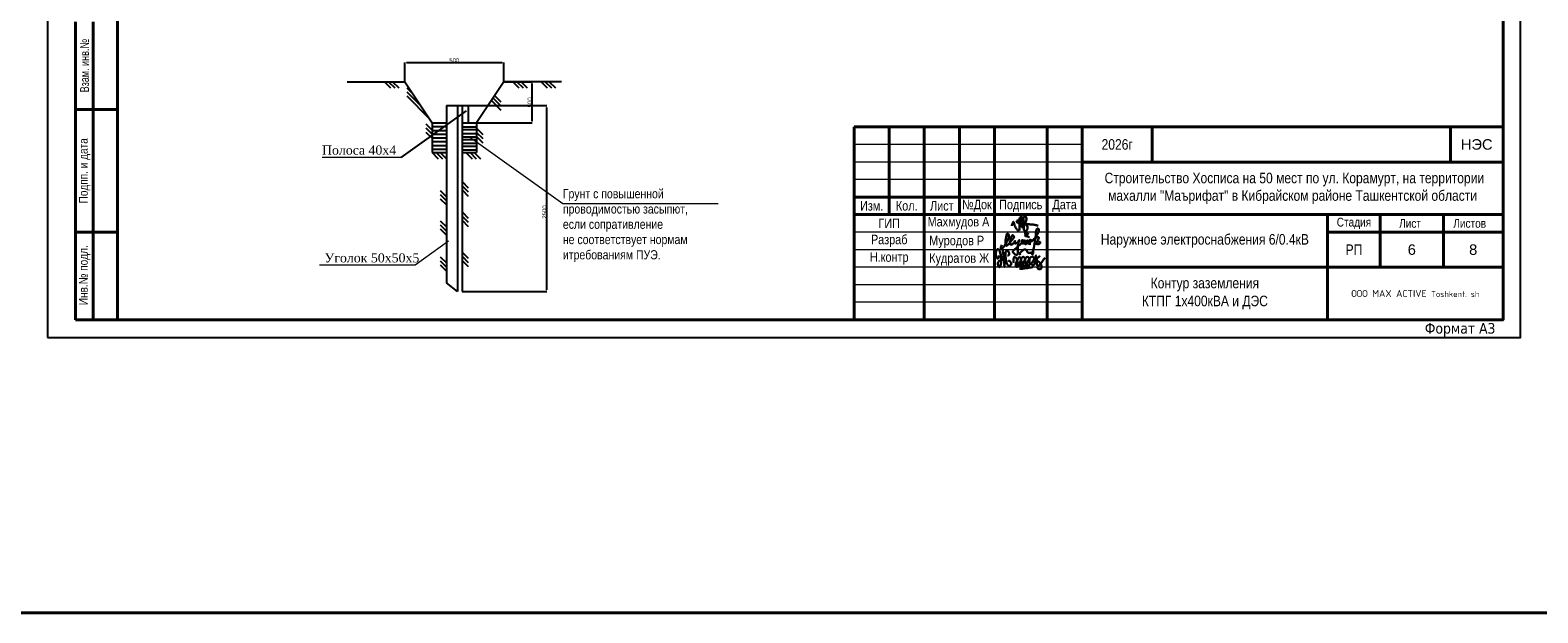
# Model space of a CAD drawing. Header units: millimetres. Extents: x -1128748 to 3035412, y -2195448 to -435774.
# Tile 154 of 160: x 1787256 to 2002191, y -1743863 to -1660767. Entities that reach past the tile are written whole.
import ezdxf

# ---------------------------------------------------------------- set-up
doc = ezdxf.new("R2010")
doc.units = ezdxf.units.MM
for name, color, linetype, lineweight in [('ВВГ 3х2.5', 5, 'Continuous', 40), ('дев', 7, 'Continuous', 0), ('Основная надпись', 7, 'Continuous', 30)]:
    doc.layers.add(name, color=color, linetype=linetype, lineweight=lineweight)
doc.layers.add('надпис', color=7, linetype='Continuous')
doc.styles.add('COMPLEX', font='isocpeur.ttf')
doc.styles.add('FAYZXON', font='GOTHICB.TTF')
doc.styles.add('GOST Common_6', font='GOST_Common.ttf', dxfattribs={"width": 0.9, "height": 2.5})
doc.styles.get("Standard").update_dxf_attribs({"font": 'arial.ttf'})
doc.styles.add('Tahoma', font='tahoma.ttf')
doc.dimstyles.new('ISO-25', dxfattribs={"dimtxt": 2.5, "dimasz": 2.5, "dimexe": 1.25, "dimexo": 0.625, "dimtad": 1, "dimtxsty": 'Standard', "dimcen": 2.5, "dimadec": 0, "dimazin": 0, "dimtfac": 1, "dimtmove": 0, "dimatfit": 3, "dimfxl": 1, "dimarcsym": 0})

# ---------------------------------------------------------------- blocks, each defined once
blk = doc.blocks.new('A$C4c4061ee')
at = {"color": 184, "lineweight": 30}
blk.add_spline([(-39.7, -7.1), (-36.8, 4), (-34, 7.9), (-31.2, -0.1), (-24.1, -16.2), (-16.7, -23.5), (-13.9, -23.5), (-12.5, -17.9), (-12.5, 12.7), (-8.3, 24.8), (-4.4, 27), (-3.4, 21.4), (-5.7, 12.9), (-4.4, 8), (-4.4, -10), (-2, -12.6), (3.3, -10), (9.6, 6.1), (12.6, 19.5), (7.6, 28.9), (4.7, 26.6), (2.4, 16.6), (1.1, -1.2), (2.9, -14.2), (6.8, -24.8), (10.9, -24.8), (15, -21.3), (16.5, -17.2), (16.5, -9.9), (12, 2), (5.9, 7.4), (-2.7, 10.3), (-10, 12.1), (-17, 12.1), (-21.5, 11.2), (-22.5, 7.7), (-20, 5.4), (-14, 3.7), (-0.7, 1.8), (11, 0.5), (22.2, -1.2), (37.6, -2.6), (43.5, -3.6), (49.3, -4.5), (54.9, -6.4)], degree=3, dxfattribs=at)
blk = doc.blocks.new('x2')
at = {"color": 184, "lineweight": 30}
for points in [[(78585, 16823), (78585, 16800), (78578, 16780), (78566, 16779), (78552, 16793), (78544, 16821), (78544, 16860), (78552, 16896), (78564, 16910), (78580, 16912), (78601, 16877), (78616, 16818), (78621, 16768), (78619, 16720), (78611, 16676), (78602, 16660), (78593, 16657), (78581, 16669), (78573, 16701), (78576, 16724), (78584, 16740), (78594, 16748), (78603, 16750)], [(78621, 16751), (78648, 16780), (78651, 16827), (78645, 16873), (78641, 16894), (78640, 16890), (78642, 16883), (78649, 16847), (78651, 16827), (78656, 16789), (78660, 16746), (78664, 16706), (78667, 16672), (78670, 16661), (78668, 16666), (78667, 16673), (78662, 16732), (78659, 16755), (78657, 16779), (78656, 16786), (78664, 16778), (78674, 16781), (78681, 16806), (78681, 16850), (78685, 16876), (78696, 16889), (78711, 16888), (78728, 16865), (78731, 16843), (78727, 16825), (78716, 16823), (78709, 16824)], [(78886, 16827), (78881, 16847), (78905, 16877), (78937, 16904), (78959, 16908), (78977, 16898), (78986, 16880), (78997, 16864), (79013, 16858), (79041, 16860), (79061, 16865), (79080, 16864), (79086, 16862)], [(78681, 16802), (78685, 16767), (78695, 16721), (78707, 16692), (78720, 16679), (78739, 16676), (78754, 16683), (78761, 16706), (78756, 16725), (78748, 16738), (78736, 16746), (78724, 16744), (78721, 16737)], [(78797, 16717), (78799, 16789), (78806, 16801), (78818, 16800), (78841, 16772), (78848, 16732), (78854, 16681), (78849, 16663), (78835, 16661), (78825, 16677), (78828, 16710), (78841, 16744), (78856, 16774), (78870, 16795), (78889, 16793), (78903, 16760), (78909, 16701), (78909, 16673), (78892, 16667), (78877, 16683), (78882, 16713), (78895, 16740), (78901, 16769), (78910, 16791), (78930, 16803), (78950, 16791), (78958, 16755), (78963, 16717), (78965, 16682), (78952, 16673), (78932, 16676), (78931, 16706), (78946, 16742), (78966, 16782), (78978, 16800), (79002, 16799), (79017, 16771), (79021, 16716), (79017, 16685), (79006, 16671), (78991, 16674), (78983, 16708), (78998, 16742), (79019, 16775), (79039, 16800), (79068, 16805), (79086, 16776), (79091, 16716), (79082, 16687), (79061, 16684), (79050, 16697), (79066, 16740), (79088, 16767), (79107, 16798), (79110, 16823), (79111, 16819), (79125, 16691), (79125, 16695), (79121, 16755), (79122, 16767), (79132, 16785), (79154, 16805), (79162, 16810), (79158, 16808)], [(78879, 16636), (78919, 16635), (78966, 16642), (79009, 16647), (79042, 16654), (79068, 16654)], [(79121, 16760), (79131, 16746), (79145, 16737), (79160, 16728), (79174, 16710), (79187, 16686), (79192, 16665), (79190, 16644), (79182, 16633), (79161, 16630), (79145, 16632), (79135, 16643), (79134, 16657), (79144, 16670), (79157, 16684), (79172, 16700), (79187, 16716), (79206, 16740), (79225, 16769), (79240, 16791)]]:
    blk.add_spline(points, degree=3, dxfattribs=at)
blk = doc.blocks.new('подпись')
at = {"color": 184, "lineweight": 30}
for points in [[(-73910, 890710), (-73932, 890659), (-73937, 890625), (-73925, 890601), (-73891, 890617), (-73829, 890690), (-73797, 890738), (-73724, 890876), (-73708, 890917), (-73709, 890944), (-73722, 891011), (-73738, 891027), (-73767, 891011), (-73780, 890975), (-73805, 890788), (-73802, 890713), (-73783, 890683), (-73764, 890689), (-73699, 890751), (-73642, 890820), (-73591, 890876), (-73561, 890925), (-73563, 890950), (-73593, 890981), (-73615, 890979), (-73623, 890968), (-73657, 890881), (-73672, 890805), (-73672, 890738), (-73652, 890710), (-73622, 890716), (-73564, 890778), (-73526, 890820), (-73537, 890800), (-73530, 890746), (-73479, 890770), (-73437, 890806), (-73410, 890848), (-73439, 890756), (-73448, 890642), (-73453, 890495), (-73467, 890436), (-73500, 890418), (-73526, 890431), (-73573, 890477), (-73598, 890507), (-73575, 890548), (-73501, 890614), (-73413, 890698), (-73336, 890758), (-73312, 890784), (-73299, 890824), (-73319, 890849), (-73338, 890820), (-73332, 890770), (-73316, 890744), (-73283, 890756), (-73253, 890783), (-73245, 890839), (-73260, 890814), (-73261, 890754), (-73243, 890728), (-73197, 890752), (-73184, 890794), (-73166, 890833), (-73190, 890832), (-73195, 890776), (-73180, 890756), (-73154, 890773), (-73110, 890806), (-73090, 890824), (-73077, 890845), (-73100, 890854), (-73112, 890832), (-73095, 890808), (-73073, 890796), (-73046, 890820), (-72975, 890887), (-72932, 890945), (-72885, 891030), (-72854, 891100), (-72853, 891130), (-72867, 891163), (-72885, 891176), (-72912, 891157), (-72934, 891081), (-72940, 890998), (-72955, 890864), (-73001, 890623), (-73033, 890478), (-73045, 890412)], [(-73268, 891028), (-73186, 891036), (-73158, 891028), (-73191, 891007), (-73237, 890979), (-73242, 890963), (-73226, 890954), (-73183, 890951), (-73153, 890939), (-73124, 890923)], [(-73156, 890770), (-73148, 890759), (-73144, 890742), (-73125, 890733), (-73097, 890733), (-73083, 890740)], [(-72949, 890912), (-72889, 890926), (-72857, 890929), (-72852, 890914), (-72861, 890882), (-72888, 890833), (-72904, 890808), (-72916, 890785), (-72898, 890796), (-72847, 890798), (-72817, 890790), (-72813, 890773), (-72825, 890744), (-72883, 890729), (-72922, 890733), (-72954, 890742), (-72975, 890746), (-72972, 890747)]]:
    blk.add_spline(points, degree=3, dxfattribs=at)
blk = doc.blocks.new('*D1108')
at = {"layer": 'Defpoints', "color": 0, "linetype": 'ByBlock', "lineweight": 40, "transparency": 16777216}
for p in [(1854774, -1665404), (1840675, -1668116), (1854774, -1668116)]:
    blk.add_point(p, dxfattribs=at)
at = {"layer": 'дев', "color": 0, "linetype": 'ByBlock', "lineweight": -2, "transparency": 16777216}
for p, q in [((1840675, -1668115), (1840675, -1665403)), ((1840925, -1665404), (1854524, -1665404)), ((1854774, -1668115), (1854774, -1665403))]:
    blk.add_line(p, q, dxfattribs=at)
at = {"layer": 'дев', "color": 0, "linetype": 'ByBlock', "lineweight": 40, "transparency": 16777216}
for points in [[(1840925, -1665363), (1840925, -1665446), (1840675, -1665404)], [(1854524, -1665363), (1854524, -1665446), (1854774, -1665404)]]:
    blk.add_solid(points, dxfattribs=at)
at = {"layer": 'дев', "color": 0, "linetype": 'ByBlock', "lineweight": 0, "transparency": 16777216, "insert": (1847724, -1665084), "char_height": 2.5, "width": 2782.09, "attachment_point": 5}
blk.add_mtext('{\\fArial Narrow|b0|i0|c238|p34;\\H250x;500}', dxfattribs=at)
blk = doc.blocks.new('*D1109')
at = {"layer": 'Defpoints', "color": 0, "linetype": 'ByBlock', "lineweight": 40, "transparency": 16777216}
for p in [(1854774, -1668116), (1858802, -1668116), (1850901, -1674006)]:
    blk.add_point(p, dxfattribs=at)
at = {"layer": 'дев', "color": 0, "linetype": 'ByBlock', "lineweight": -2, "transparency": 16777216}
for p, q in [((1854775, -1668116), (1858804, -1668116)), ((1858802, -1673756), (1858802, -1668366)), ((1850902, -1674006), (1858804, -1674006))]:
    blk.add_line(p, q, dxfattribs=at)
at = {"layer": 'дев', "color": 0, "linetype": 'ByBlock', "lineweight": 40, "transparency": 16777216}
for points in [[(1858761, -1668366), (1858844, -1668366), (1858802, -1668116)], [(1858761, -1673756), (1858844, -1673756), (1858802, -1674006)]]:
    blk.add_solid(points, dxfattribs=at)
at = {"layer": 'дев', "color": 0, "linetype": 'ByBlock', "lineweight": 0, "transparency": 16777216, "insert": (1858482, -1671061), "char_height": 2.5, "width": 2782.09, "attachment_point": 5, "rotation": 90}
blk.add_mtext('{\\fArial Narrow|b0|i0|c238|p34;\\H250x;500}', dxfattribs=at)
blk = doc.blocks.new('*D1104')
at = {"layer": 'Defpoints', "color": 0, "linetype": 'ByBlock', "lineweight": 40, "transparency": 16777216}
for p in [(1849722, -1671529), (1860896, -1671529), (1848836, -1698039)]:
    blk.add_point(p, dxfattribs=at)
at = {"layer": 'дев', "color": 0, "linetype": 'ByBlock', "lineweight": -2, "transparency": 16777216}
for p, q in [((1849723, -1671529), (1860897, -1671529)), ((1860896, -1697789), (1860896, -1671779)), ((1848837, -1698039), (1860897, -1698039))]:
    blk.add_line(p, q, dxfattribs=at)
at = {"layer": 'дев', "color": 0, "linetype": 'ByBlock', "lineweight": 40, "transparency": 16777216}
for points in [[(1860854, -1671779), (1860937, -1671779), (1860896, -1671529)], [(1860854, -1697789), (1860937, -1697789), (1860896, -1698039)]]:
    blk.add_solid(points, dxfattribs=at)
at = {"layer": 'дев', "color": 0, "linetype": 'ByBlock', "lineweight": 0, "transparency": 16777216, "insert": (1860576, -1686704), "char_height": 2.5, "attachment_point": 5, "rotation": 90}
blk.add_mtext('{\\fArial Narrow|b0|i0|c238|p34;\\H250x;2500}', dxfattribs=at)

msp = doc.modelspace()

# ---------------------------------------------------------------- linework, layer by layer
at = {"color": 0}
for p, q in [((1832437.246, -1668116.465), (1840674.769, -1668116.465)), ((1837751.052, -1668116.465), (1838635.627, -1669001.04)), ((1838340.311, -1668116.465), (1839224.885, -1669001.04)), ((1838929.57, -1668116.465), (1839814.144, -1669001.04)), ((1840674.769, -1668116.465), (1844548.031, -1674006.099)), ((1840936.148, -1668974.413), (1841820.723, -1669858.987)), ((1840936.148, -1669563.672), (1842705.078, -1671332.602)), ((1854774.005, -1668116.465), (1850900.744, -1674006.099)), ((1863011.529, -1668116.465), (1854774.005, -1668116.465)), ((1856058.834, -1668116.465), (1856943.408, -1669001.04)), ((1856648.092, -1668116.465), (1857532.667, -1669001.04)), ((1857237.351, -1668116.465), (1858121.926, -1669001.04)), ((1860087.812, -1668116.465), (1860972.386, -1669001.04)), ((1860677.071, -1668116.465), (1861561.645, -1669001.04)), ((1861266.329, -1668116.465), (1862150.904, -1669001.04)), ((1840936.148, -1670152.93), (1844084.544, -1673301.326)), ((1846612.388, -1671528.691), (1849192.255, -1671528.691)), ((1849192.255, -1671528.691), (1849724.794, -1671528.691)), ((1849724.794, -1674006.099), (1849724.794, -1671528.691)), ((1853006.92, -1670803.473), (1854359.051, -1672155.604)), ((1853240.699, -1670447.992), (1854359.051, -1671566.345)), ((1853474.477, -1670092.512), (1854359.051, -1670977.086)), ((1849401.915, -1672275.804), (1840118.236, -1678908.804)), ((1843663.456, -1674123.795), (1844548.031, -1675008.37)), ((1844548.031, -1674006.099), (1846612.388, -1674006.099)), ((1844548.031, -1674006.099), (1844548.031, -1678222.288)), ((1848836.386, -1674006.099), (1850900.744, -1674006.099)), ((1850900.744, -1674006.099), (1850900.744, -1678222.288)), ((1843663.456, -1674713.054), (1844548.031, -1675597.628)), ((1843663.456, -1675302.313), (1844548.031, -1676186.887)), ((1844548.031, -1674513.419), (1846612.388, -1674513.419)), ((1844548.031, -1675088.389), (1846612.388, -1675088.389)), ((1844548.031, -1675595.71), (1846612.388, -1675595.71)), ((1844548.031, -1676136.84), (1846612.388, -1676136.84)), ((1848836.386, -1674548.415), (1850900.744, -1674548.415)), ((1848836.386, -1674949.248), (1850900.744, -1674949.248)), ((1848836.386, -1675491.565), (1850900.744, -1675491.565)), ((1848836.386, -1675961.923), (1850900.744, -1675961.923)), ((1848836.386, -1676362.757), (1850900.744, -1676362.757)), ((1850900.744, -1674755.895), (1851785.318, -1675640.47)), ((1850900.744, -1675345.154), (1851785.318, -1676229.728)), ((1850900.744, -1675934.413), (1851785.318, -1676818.987)), ((1844548.031, -1676644.161), (1846612.388, -1676644.161)), ((1844548.031, -1677219.131), (1846612.388, -1677219.131)), ((1844548.031, -1677726.452), (1846612.388, -1677726.452)), ((1844548.031, -1678222.288), (1846612.388, -1678222.288)), ((1844548.031, -1678222.288), (1845432.605, -1679106.862)), ((1845137.29, -1678222.288), (1846021.864, -1679106.862)), ((1845726.548, -1678222.288), (1846611.123, -1679106.862)), ((1848836.386, -1676905.073), (1850900.744, -1676905.073)), ((1848836.386, -1677305.906), (1850900.744, -1677305.906)), ((1848836.386, -1677848.223), (1850900.744, -1677848.223)), ((1848836.386, -1678222.288), (1850900.744, -1678222.288)), ((1849370.98, -1678222.288), (1850255.554, -1679106.862)), ((1849960.239, -1678222.288), (1850844.813, -1679106.862)), ((1850549.498, -1678222.288), (1851434.072, -1679106.862)), ((1848836.386, -1682369.552), (1849720.961, -1683254.126)), ((1845727.814, -1683629.937), (1846612.388, -1684514.511)), ((1845727.814, -1684219.195), (1846612.388, -1685103.77)), ((1845727.814, -1684808.454), (1846612.388, -1685693.029)), ((1848836.386, -1682958.811), (1849720.961, -1683843.385)), ((1848836.386, -1683548.07), (1849720.961, -1684432.644)), ((1848836.386, -1686682.921), (1849720.961, -1687567.495)), ((1845727.814, -1687943.305), (1846612.388, -1688827.88)), ((1845727.814, -1688532.564), (1846612.388, -1689417.138)), ((1845727.814, -1689121.823), (1846612.388, -1690006.397)), ((1848836.386, -1687272.179), (1849720.961, -1688156.754)), ((1848836.386, -1687861.438), (1849720.961, -1688746.013)), ((1845727.814, -1693070.651), (1846612.388, -1693955.226)), ((1845727.814, -1693659.91), (1846612.388, -1694544.484)), ((1848836.386, -1692415.893), (1849720.961, -1693300.467)), ((1848836.386, -1693005.152), (1849720.961, -1693889.726)), ((1848836.386, -1693594.411), (1849720.961, -1694478.985)), ((1845727.814, -1694249.169), (1846612.388, -1695133.743)), ((1848158.669, -1698038.97), (1846612.388, -1696793.818))]:
    msp.add_line(p, q, dxfattribs=at)
at = {"color": 0, "linetype": 'ByBlock'}
for p, q in [((1846612.388, -1671528.691), (1846612.388, -1696793.818)), ((1848158.669, -1671528.691), (1848158.669, -1698038.97)), ((1848836.386, -1671528.691), (1848836.386, -1698038.97))]:
    msp.add_line(p, q, dxfattribs=at)
at = {"color": 0, "lineweight": 0}
for p, q in [((1849868.565, -1675961.923), (1863202.547, -1685466.138)), ((1840118.236, -1678908.804), (1828893.763, -1678908.804)), ((1863202.547, -1685466.138), (1885315.921, -1685466.138)), ((1846897.178, -1690869.609), (1842132.181, -1694274.103)), ((1842132.181, -1694274.103), (1828495.699, -1694274.103))]:
    msp.add_line(p, q, dxfattribs=at)
at = {"color": 217, "linetype": 'Continuous', "lineweight": 25, "ltscale": 100, "true_color": 0x93278f}
msp.add_lwpolyline([(1789723.554, -1704575.821), (1999723.554, -1704575.821), (1999723.554, -1556075.821), (1789723.554, -1556075.821)], close=True, dxfattribs=at)
at = {"layer": 'ВВГ 3х2.5', "color": 3, "lineweight": 40, "ltscale": 100}
msp.add_lwpolyline([(-196484.6, -1743862.983), (2706213.824, -1743862.983), (2706213.824, -1281085.566), (-196484.6, -1281085.566)], close=True, dxfattribs=at)
at = {"layer": 'надпис', "lineweight": 40}
for p, q in [((1793723.56, -1702075.821), (1793723.56, -1659575.821)), ((1796223.56, -1702075.821), (1796223.56, -1659575.821)), ((1793723.56, -1672075.821), (1799723.554, -1672075.821)), ((1793723.56, -1689575.821), (1799723.554, -1689575.821)), ((1793723.56, -1702075.821), (1799723.554, -1702075.821))]:
    msp.add_line(p, q, dxfattribs=at)
at = {"layer": 'надпис', "color": 0, "lineweight": 40}
for p, q in [((1904723.554, -1702075.821), (1904723.554, -1674575.821)), ((1904723.554, -1674575.821), (1997223.554, -1674575.821)), ((1904723.554, -1674575.821), (1997223.554, -1674575.821)), ((1924723.554, -1702075.821), (1924723.554, -1674575.821)), ((1932223.554, -1702075.821), (1932223.554, -1674575.821)), ((1937223.554, -1702075.821), (1937223.554, -1674575.821)), ((1947223.554, -1679575.821), (1947223.554, -1674575.821)), ((1989723.554, -1679575.821), (1989723.554, -1674575.821)), ((1937223.554, -1679575.821), (1997223.554, -1679575.821)), ((1937223.554, -1679575.821), (1997223.554, -1679575.821)), ((1937223.554, -1684575.821), (1904723.554, -1684575.821)), ((1904723.554, -1687075.821), (1997223.554, -1687075.821)), ((1972223.554, -1702075.821), (1972223.554, -1687075.821)), ((1979723.554, -1694575.821), (1979723.554, -1687075.821)), ((1988723.554, -1694575.821), (1988723.554, -1687075.821)), ((1972223.554, -1689575.821), (1997223.554, -1689575.821)), ((1937223.554, -1694575.821), (1997223.554, -1694575.821)), ((1997223.554, -1702075.821), (1904723.554, -1702075.821)), ((1997223.554, -1702075.821), (1904723.554, -1702075.821)), ((1997223.554, -1702075.821), (1904723.554, -1702075.821))]:
    msp.add_line(p, q, dxfattribs=at)
at = {"layer": 'надпис', "color": 0, "lineweight": 40, "ltscale": 50}
for p, q in [((1909723.554, -1674575.821), (1909723.554, -1687075.821)), ((1914723.554, -1674575.821), (1914723.554, -1702075.821)), ((1919723.554, -1674575.821), (1919723.554, -1687075.821)), ((1932223.554, -1674575.821), (1932223.554, -1702075.821))]:
    msp.add_line(p, q, dxfattribs=at)
at = {"layer": 'надпис', "color": 0, "lineweight": 20}
for p, q in [((1937223.554, -1677075.821), (1904723.554, -1677075.821)), ((1937223.554, -1677075.821), (1904723.554, -1677075.821)), ((1937223.554, -1679575.821), (1904723.554, -1679575.821)), ((1937223.554, -1679575.821), (1904723.554, -1679575.821)), ((1937223.554, -1682075.821), (1904723.554, -1682075.821)), ((1937223.554, -1689575.821), (1904723.554, -1689575.821)), ((1937223.554, -1692075.821), (1904723.554, -1692075.821)), ((1937223.554, -1694575.821), (1904723.554, -1694575.821)), ((1937223.554, -1697075.821), (1904723.554, -1697075.821)), ((1937223.554, -1699575.821), (1904723.554, -1699575.821))]:
    msp.add_line(p, q, dxfattribs=at)
at = {"layer": 'надпис', "color": 0, "lineweight": 0}
for p, q in [((1937185.373, -1689575.821), (1904723.554, -1689575.821)), ((1937185.373, -1692075.821), (1904723.554, -1692075.821)), ((1937185.373, -1694575.821), (1904723.554, -1694575.821)), ((1937185.373, -1697075.821), (1904723.554, -1697075.821)), ((1937185.373, -1699575.821), (1904723.554, -1699575.821))]:
    msp.add_line(p, q, dxfattribs=at)
at = {"layer": 'надпис', "color": 0, "lineweight": 40}
msp.add_lwpolyline([(1799723.554, -1702075.821), (1997223.554, -1702075.821), (1997223.554, -1558575.821), (1799723.554, -1558575.821)], close=True, dxfattribs=at)

# ---------------------------------------------------------------- block references
for name, p, xscale, yscale, zscale in [('A$C4c4061ee', (1928779.715, -1688403.795), 39.47368421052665, 39.47368421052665, 39.47368421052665), ('x2', (1133871.224, -1862323.999), 10.07149335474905, 10.07149335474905, 10.07149335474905)]:
    msp.add_blockref(name, p, dxfattribs=dict(xscale=xscale, yscale=yscale, zscale=zscale))
at = {"color": 6, "lineweight": 40, "xscale": 5, "yscale": 5, "zscale": 5}
msp.add_blockref('подпись', (2295321.848, -6144925.531), dxfattribs=at)

# ---------------------------------------------------------------- texts
at = {"ltscale": 100, "attachment_point": 5, "style": 'Tahoma'}
for s, insert, char_height, width in [('\\pi721.035;{\\fArial Narrow|b0|i0|c204|p34;Строительство Хосписа на 50 мест по ул. Корамурт, на территории махалли "Маърифат" в Кибрайском районе Ташкентской области}', (1100418.804, -1675825.821), 2100, 84000), ('\\pi515.025;{\\fArial Narrow|b0|i0|c204|p34;Строительство Хосписа на 50 мест по ул. Корамурт, на территории махалли "Маърифат" в Кибрайском районе Ташкентской области}', (1537353.721, -1683325.821), 1500, 60000), ('\\pi515.025;{\\fArial Narrow|b0|i0|c204|p34;Строительство Хосписа на 50 мест по ул. Корамурт, на территории махалли "Маърифат" в Кибрайском районе Ташкентской области}', (1752288.637, -1683325.821), 1500, 60000), ('\\pi515.025;{\\fArial Narrow|b0|i0|c204|p34;Строительство Хосписа на 50 мест по ул. Корамурт, на территории махалли "Маърифат" в Кибрайском районе Ташкентской области}', (1967223.554, -1683325.821), 1500, 60000)]:
    msp.add_mtext(s, dxfattribs=dict(at, insert=insert, char_height=char_height, width=width))
at = {"color": 0, "lineweight": 0, "char_height": 1306.368, "attachment_point": 1}
for s, insert, width in [('{\\fTimes New Roman|b0|i0|c204|p18;Полоса 40х4}', (1828862.681, -1677213.831), 11255.5545), ('{\\fArial Narrow|b0|i0|c204|p34;Грунт с повышенной\\Pпроводимостью засыпют,\\Pесли сопративление\\Pне соответствует нормам\\Pитребованиям ПУЭ.}', (1863202.547, -1683436.824), 24972.38454), ('{\\fTimes New Roman|b0|i0|c204|p18;Уголок 50х50х5}', (1829216.968, -1692579.13), 22684.1472)]:
    msp.add_mtext(s, dxfattribs=dict(at, insert=insert, width=width))
at = {"layer": 'Defpoints', "insert": (1986068.893, -1702537.778), "char_height": 1500, "width": 14777.95283, "attachment_point": 1, "style": 'FAYZXON'}
msp.add_mtext('{\\fTahoma|b0|i0|c204|p34;Формат A3}', dxfattribs=at)
at = {"layer": 'надпис', "lineweight": 40, "char_height": 1250, "attachment_point": 5, "rotation": 90}
for s, insert, width in [('{\\fArial Narrow|b0|i0|c204|p34;\\W0.9;Взам. инв.№}', (1795018.292, -1665825.821), 12500), ('{\\fArial Narrow|b0|i0|c204|p34;Подпп. и дата}', (1795018.292, -1680825.821), 17500), ('{\\fArial Narrow|b0|i0|c204|p34;Инв.№ подл.}', (1795018.292, -1695718.002), 12715.63836)]:
    msp.add_mtext(s, dxfattribs=dict(at, insert=insert, width=width))
at = {"layer": 'надпис', "color": 0, "char_height": 1500, "attachment_point": 5}
for s, insert, width in [('{\\fArial Narrow|b0|i0|c204|p34;202\\fArial Narrow|b0|i0|c0|p34;6\\fArial Narrow|b0|i0|c204|p34;г}', (1942223.554, -1677075.821), 10000), ('НЭС', (1993473.554, -1677075.821), 7500)]:
    msp.add_mtext(s, dxfattribs=dict(at, insert=insert, width=width))
at = {"layer": 'надпис', "char_height": 1350}
for s, insert, width, attachment_point in [('{\\fArial Narrow|b0|i0|c204|p34;Изм.}', (1907223.554, -1685825.821), 5000, 5), ('{\\fArial Narrow|b0|i0|c204|p34;Кол.}', (1912223.554, -1685825.821), 5000, 5), ('{\\fArial Narrow|b0|i0|c204|p34;Лист}', (1917223.554, -1685825.821), 5000, 5), ('{\\fArial Narrow|b0|i0|c204|p34;№Док}', (1922223.554, -1685825.821), 5000, 5), ('{\\fArial Narrow|b0|i0|c204|p34;Подпись}', (1928473.554, -1685825.821), 7500, 5), ('{\\fArial Narrow|b0|i0|c204|p34;Дата}', (1934723.554, -1685825.821), 5000, 5), ('{\\fArial Narrow|b0|i0|c204|p34;ГИП}', (1909723.554, -1688325.821), 10000, 5), ('{\\fArial Narrow|b0|i0|c204|p34;Махмудов А}', (1915196.617, -1687409.441), 9526.93695, 1), ('{\\fArial Narrow|b0|i0|c204|p34;Разраб}', (1909723.554, -1690825.821), 10000, 5), ('{\\fArial Narrow|b0|i0|c204|p34;Муродов Р}', (1915428.816, -1690094.371), 9294.73753, 1), ('{\\fArial Narrow|b0|i0|c204|p34;Н\\fArial Narrow|b0|i0|c161|p34;.\\fArial Narrow|b0|i0|c204|p34;контр}', (1909723.554, -1693325.821), 10000, 5), ('{\\fArial Narrow|b0|i0|c204|p34;Кудратов Ж}', (1915428.816, -1692594.371), 9294.73753, 1)]:
    msp.add_mtext(s, dxfattribs=dict(at, insert=insert, width=width, attachment_point=attachment_point))
at = {"layer": 'надпис', "color": 0, "lineweight": 40, "attachment_point": 5}
for s, insert, char_height, width in [('{\\fArial Narrow|b0|i0|c204|p34;Стадия}', (1975973.554, -1688325.821), 1250, 7500), ('{\\fArial Narrow|b0|i0|c204|p34;Лист}', (1983973.554, -1688325.821), 1250, 8500), ('{\\fArial Narrow|b0|i0|c204|p34;Листов}', (1992473.554, -1688325.821), 1250, 8500), ('{\\fArial Narrow|b0|i0|c204|p34;РП}', (1975973.554, -1692075.821), 1500, 7500)]:
    msp.add_mtext(s, dxfattribs=dict(at, insert=insert, char_height=char_height, width=width))
at = {"layer": 'надпис', "lineweight": 40, "char_height": 1500, "attachment_point": 5}
for s, insert, width in [('6', (1984223.554, -1692075.821), 9000), ('8', (1992973.554, -1692075.821), 8500)]:
    msp.add_mtext(s, dxfattribs=dict(at, insert=insert, width=width))
at = {"layer": 'надпис', "lineweight": 40, "ltscale": 100, "insert": (1984723.554, -1698325.821), "char_height": 1000, "width": 25000, "attachment_point": 5, "style": 'COMPLEX'}
msp.add_mtext('ООО MAX ACTIVE {\\H0.84862x;Toshkent. sh}', dxfattribs=at)
at = {"layer": 'Основная надпись', "lineweight": 9, "char_height": 1500, "width": 35000, "attachment_point": 5, "line_spacing_factor": 1.022766, "style": 'GOST Common_6'}
for s, insert in [('{\\fArial Narrow|b0|i0|c204|p34;\\W1;\\C0;Наружное электроснабжения 6/0.4кВ}', (1954723.554, -1690825.821)), ('{\\fArial Narrow|b0|i0|c204|p34;\\W1;\\C0;Контур заземления \\PКТПГ 1х400кВА и ДЭС}', (1954723.554, -1698325.821))]:
    msp.add_mtext(s, dxfattribs=dict(at, insert=insert))

# ---------------------------------------------------------------- dimensions: what is measured, and where the dimension line sits
at = {"layer": 'дев', "color": 0, "linetype": 'ByBlock', "lineweight": 0}
dim = msp.add_linear_dim(base=(1854774.005, -1665404.477), p1=(1840674.769, -1668116.465), p2=(1854774.005, -1668116.465), text='{\\fArial Narrow|b0|i0|c238|p34;\\H250x;500}', dimstyle='ISO-25', override={"dimasz": 250, "dimexo": 1, "dimgap": 1}, dxfattribs=at)
dim.commit()
dim.dimension.update_dxf_attribs({"geometry": '*D1108', "text_midpoint": (1847724.387, -1665404.477), "dimtype": 160})
dim = msp.add_linear_dim(base=(1858802.4, -1668116.465), p1=(1850900.744, -1674006.099), p2=(1854774.005, -1668116.465), angle=90, text='{\\fArial Narrow|b0|i0|c238|p34;\\H250x;500}', dimstyle='ISO-25', override={"dimasz": 250, "dimexo": 1, "dimgap": 1}, dxfattribs=at)
dim.commit()
dim.dimension.update_dxf_attribs({"geometry": '*D1109', "text_midpoint": (1858482.292, -1671061.282)})
dim = msp.add_linear_dim(base=(1860895.705, -1671528.691), p1=(1848836.386, -1698038.97), p2=(1849721.554, -1671528.691), angle=90, text='{\\fArial Narrow|b0|i0|c238|p34;\\H250x;2500}', dimstyle='ISO-25', override={"dimasz": 250, "dimexo": 1, "dimgap": 1}, dxfattribs=at)
dim.commit()
dim.dimension.update_dxf_attribs({"geometry": '*D1104', "text_midpoint": (1860895.705, -1686704.071), "dimtype": 160})

doc.saveas('drawing.dxf')
